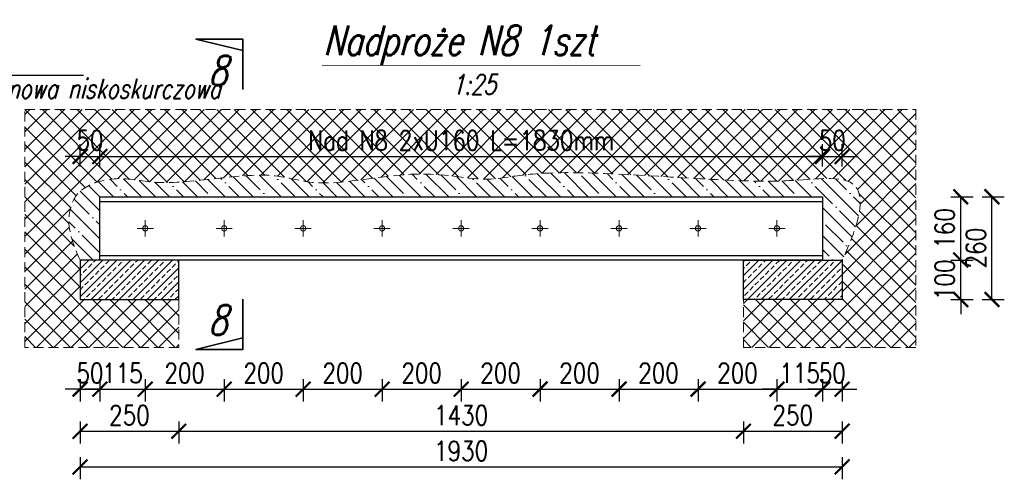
# Model space of a CAD drawing. Header units: millimetres. Extents: x 11984 to 50512, y -26688 to 13952.
# Tile 44 of 85: x 25690 to 25939, y 7661 to 7777. Entities that reach past the tile are written whole.
import ezdxf

# ---------------------------------------------------------------- set-up
doc = ezdxf.new("R2010")
doc.units = ezdxf.units.MM
doc.header["$MEASUREMENT"] = 0
doc.linetypes.add('HIDDEN', pattern=[9.525, 6.35, -3.175])
doc.layers.add('e-cad_opisy', color=7, linetype='Continuous')
doc.layers.add('RYS', color=2, linetype='Continuous')
for name, color, linetype, lineweight in [('e-cad_wymiary', 5, 'Continuous', 9), ('k-kreskowanie', 252, 'Continuous', 9), ('k-opis-blue', 161, 'Continuous', 35), ('k-opis-zbrojenia', 7, 'Continuous', 20), ('k-sciany', 4, 'Continuous', 30), ('k-widok', 1, 'Continuous', 20)]:
    doc.layers.add(name, color=color, linetype=linetype, lineweight=lineweight)
doc.styles.add('e-cad_1', font='simplex.shx', dxfattribs={"width": 0.8})
doc.styles.add('OPIS', font='simplex.shx', dxfattribs={"width": 0.85, "height": 15})
doc.styles.add('simplex15', font='simplex.shx', dxfattribs={"width": 0.75, "oblique": 15, "height": 10})
doc.dimstyles.new('e-cad_1_25_[cm]', dxfattribs={"dimscale": 2.5, "dimtxt": 2, "dimasz": 1.5, "dimexe": 1.25, "dimexo": 0.625, "dimtad": 1, "dimdec": 0, "dimlfac": 10, "dimrnd": 0.1, "dimdsep": 46, "dimtxsty": 'e-cad_1', "dimblk": 'ARCHTICK', "dimcen": 2.5, "dimclrd": 256, "dimclre": 256, "dimclrt": 7, "dimadec": 0, "dimazin": 0, "dimtfac": 1, "dimtdec": 0, "dimtix": 1, "dimtmove": 0, "dimatfit": 3, "dimfxl": 0, "dimarcsym": 0})
doc.dimstyles.new('LINIA', dxfattribs={"dimscale": 0.5, "dimtxt": 2.5, "dimasz": 10, "dimexe": 2.5, "dimexo": 5, "dimgap": 5, "dimtad": 1, "dimdec": 1, "dimdsep": 46, "dimtxsty": 'OPIS', "dimcen": 10, "dimadec": 0, "dimazin": 0, "dimtfac": 1, "dimtdec": 1, "dimtmove": 2, "dimatfit": 3, "dimfxl": 0, "dimtolj": 1, "dimtzin": 0, "dimarcsym": 0})

# ---------------------------------------------------------------- blocks, each defined once
blk = doc.blocks.new('_ArchTick')
at = {"color": 0, "linetype": 'ByBlock', "const_width": 0.15}
blk.add_lwpolyline([(-0.5, -0.5), (0.5, 0.5)], dxfattribs=at)
blk = doc.blocks.new('*D200')
at = {"layer": 'Defpoints', "color": 0}
for p in [(25709.84, 7742.35), (25709.84, 7732.14), (25704.84, 7716.14)]:
    blk.add_point(p, dxfattribs=at)
at = {"layer": 'e-cad_wymiary', "lineweight": -2}
for p, q in [((25704.84, 7739.85), (25704.84, 7745.47)), ((25709.84, 7739.85), (25709.84, 7745.47)), ((25704.84, 7742.35), (25701.09, 7742.35)), ((25704.84, 7742.35), (25709.84, 7742.35)), ((25709.84, 7742.35), (25713.59, 7742.35))]:
    blk.add_line(p, q, dxfattribs=at)
at = {"layer": 'e-cad_wymiary', "lineweight": -2, "xscale": 3.75, "yscale": 3.75, "zscale": 3.75}
blk.add_blockref('_ArchTick', (25704.84, 7742.35), dxfattribs=at)
at = {"layer": 'e-cad_wymiary', "lineweight": -2, "xscale": 3.75, "yscale": 3.75, "zscale": 3.75, "rotation": 180}
blk.add_blockref('_ArchTick', (25709.84, 7742.35), dxfattribs=at)
at = {"layer": 'e-cad_wymiary', "color": 7, "insert": (25707.34, 7746.41), "char_height": 5, "attachment_point": 5, "style": 'e-cad_1'}
blk.add_mtext('50', dxfattribs=at)
blk = doc.blocks.new('*D201')
at = {"layer": 'Defpoints', "color": 0}
for p in [(25892.84, 7742.35), (25709.84, 7732.14), (25892.84, 7732.14)]:
    blk.add_point(p, dxfattribs=at)
at = {"layer": 'e-cad_wymiary', "lineweight": -2}
for p, q in [((25709.84, 7739.85), (25709.84, 7745.47)), ((25892.84, 7739.85), (25892.84, 7745.47)), ((25709.84, 7742.35), (25892.84, 7742.35))]:
    blk.add_line(p, q, dxfattribs=at)
at = {"layer": 'e-cad_wymiary', "lineweight": -2, "xscale": 3.75, "yscale": 3.75, "zscale": 3.75, "rotation": 180}
blk.add_blockref('_ArchTick', (25709.84, 7742.35), dxfattribs=at)
at = {"layer": 'e-cad_wymiary', "lineweight": -2, "xscale": 3.75, "yscale": 3.75, "zscale": 3.75}
blk.add_blockref('_ArchTick', (25892.84, 7742.35), dxfattribs=at)
at = {"layer": 'e-cad_wymiary', "color": 7, "insert": (25801.34, 7746.41), "char_height": 5, "attachment_point": 5, "style": 'e-cad_1'}
blk.add_mtext('Nad N8 2xU160 L=1830mm', dxfattribs=at)
blk = doc.blocks.new('*D202')
at = {"layer": 'Defpoints', "color": 0}
for p in [(25897.84, 7742.35), (25892.84, 7732.14), (25897.84, 7716.14)]:
    blk.add_point(p, dxfattribs=at)
at = {"layer": 'e-cad_wymiary', "lineweight": -2}
for p, q in [((25892.84, 7739.85), (25892.84, 7745.47)), ((25897.84, 7739.85), (25897.84, 7745.47)), ((25892.84, 7742.35), (25889.09, 7742.35)), ((25892.84, 7742.35), (25897.84, 7742.35)), ((25897.84, 7742.35), (25901.59, 7742.35))]:
    blk.add_line(p, q, dxfattribs=at)
at = {"layer": 'e-cad_wymiary', "lineweight": -2, "xscale": 3.75, "yscale": 3.75, "zscale": 3.75}
blk.add_blockref('_ArchTick', (25892.84, 7742.35), dxfattribs=at)
at = {"layer": 'e-cad_wymiary', "lineweight": -2, "xscale": 3.75, "yscale": 3.75, "zscale": 3.75, "rotation": 180}
blk.add_blockref('_ArchTick', (25897.84, 7742.35), dxfattribs=at)
at = {"layer": 'e-cad_wymiary', "color": 7, "insert": (25895.34, 7746.41), "char_height": 5, "attachment_point": 5, "style": 'e-cad_1'}
blk.add_mtext('50', dxfattribs=at)
blk = doc.blocks.new('*D203')
at = {"layer": 'Defpoints', "color": 0}
for p in [(25704.84, 7706.14), (25729.84, 7706.14), (25729.84, 7672.79)]:
    blk.add_point(p, dxfattribs=at)
at = {"layer": 'e-cad_wymiary', "lineweight": -2}
for p, q in [((25704.84, 7675.29), (25704.84, 7669.66)), ((25729.84, 7675.29), (25729.84, 7669.66)), ((25704.84, 7672.79), (25729.84, 7672.79))]:
    blk.add_line(p, q, dxfattribs=at)
at = {"layer": 'e-cad_wymiary', "lineweight": -2, "xscale": 3.75, "yscale": 3.75, "zscale": 3.75, "rotation": 180}
blk.add_blockref('_ArchTick', (25704.84, 7672.79), dxfattribs=at)
at = {"layer": 'e-cad_wymiary', "lineweight": -2, "xscale": 3.75, "yscale": 3.75, "zscale": 3.75}
blk.add_blockref('_ArchTick', (25729.84, 7672.79), dxfattribs=at)
at = {"layer": 'e-cad_wymiary', "color": 7, "insert": (25717.34, 7676.85), "char_height": 5, "attachment_point": 5, "style": 'e-cad_1'}
blk.add_mtext('250', dxfattribs=at)
blk = doc.blocks.new('*D204')
at = {"layer": 'Defpoints', "color": 0}
for p in [(25729.84, 7706.14), (25872.84, 7706.14), (25872.84, 7672.79)]:
    blk.add_point(p, dxfattribs=at)
at = {"layer": 'e-cad_wymiary', "lineweight": -2}
for p, q in [((25729.84, 7675.29), (25729.84, 7669.66)), ((25872.84, 7675.29), (25872.84, 7669.66)), ((25729.84, 7672.79), (25872.84, 7672.79))]:
    blk.add_line(p, q, dxfattribs=at)
at = {"layer": 'e-cad_wymiary', "lineweight": -2, "xscale": 3.75, "yscale": 3.75, "zscale": 3.75, "rotation": 180}
blk.add_blockref('_ArchTick', (25729.84, 7672.79), dxfattribs=at)
at = {"layer": 'e-cad_wymiary', "lineweight": -2, "xscale": 3.75, "yscale": 3.75, "zscale": 3.75}
blk.add_blockref('_ArchTick', (25872.84, 7672.79), dxfattribs=at)
at = {"layer": 'e-cad_wymiary', "color": 7, "insert": (25801.34, 7676.85), "char_height": 5, "attachment_point": 5, "style": 'e-cad_1'}
blk.add_mtext('1430', dxfattribs=at)
blk = doc.blocks.new('*D205')
at = {"layer": 'Defpoints', "color": 0}
for p in [(25872.84, 7706.14), (25897.84, 7706.14), (25897.84, 7672.79)]:
    blk.add_point(p, dxfattribs=at)
at = {"layer": 'e-cad_wymiary', "lineweight": -2}
for p, q in [((25872.84, 7675.29), (25872.84, 7669.66)), ((25897.84, 7675.29), (25897.84, 7669.66)), ((25872.84, 7672.79), (25897.84, 7672.79))]:
    blk.add_line(p, q, dxfattribs=at)
at = {"layer": 'e-cad_wymiary', "lineweight": -2, "xscale": 3.75, "yscale": 3.75, "zscale": 3.75, "rotation": 180}
blk.add_blockref('_ArchTick', (25872.84, 7672.79), dxfattribs=at)
at = {"layer": 'e-cad_wymiary', "lineweight": -2, "xscale": 3.75, "yscale": 3.75, "zscale": 3.75}
blk.add_blockref('_ArchTick', (25897.84, 7672.79), dxfattribs=at)
at = {"layer": 'e-cad_wymiary', "color": 7, "insert": (25885.34, 7676.85), "char_height": 5, "attachment_point": 5, "style": 'e-cad_1'}
blk.add_mtext('250', dxfattribs=at)
blk = doc.blocks.new('*D206')
at = {"layer": 'Defpoints', "color": 0}
for p in [(25704.84, 7706.14), (25897.84, 7706.14), (25897.84, 7663.76)]:
    blk.add_point(p, dxfattribs=at)
at = {"layer": 'e-cad_wymiary', "lineweight": -2}
for p, q in [((25704.84, 7666.26), (25704.84, 7660.63)), ((25897.84, 7666.26), (25897.84, 7660.63)), ((25704.84, 7663.76), (25897.84, 7663.76))]:
    blk.add_line(p, q, dxfattribs=at)
at = {"layer": 'e-cad_wymiary', "lineweight": -2, "xscale": 3.75, "yscale": 3.75, "zscale": 3.75, "rotation": 180}
blk.add_blockref('_ArchTick', (25704.84, 7663.76), dxfattribs=at)
at = {"layer": 'e-cad_wymiary', "lineweight": -2, "xscale": 3.75, "yscale": 3.75, "zscale": 3.75}
blk.add_blockref('_ArchTick', (25897.84, 7663.76), dxfattribs=at)
at = {"layer": 'e-cad_wymiary', "color": 7, "insert": (25801.34, 7667.82), "char_height": 5, "attachment_point": 5, "style": 'e-cad_1'}
blk.add_mtext('1930', dxfattribs=at)
blk = doc.blocks.new('*D207')
at = {"layer": 'Defpoints', "color": 0}
for p in [(25897.84, 7716.14), (25927.87, 7716.14), (25897.84, 7706.14)]:
    blk.add_point(p, dxfattribs=at)
at = {"layer": 'e-cad_wymiary', "lineweight": -2}
for p, q in [((25927.87, 7716.14), (25927.87, 7719.89)), ((25925.37, 7716.14), (25931, 7716.14)), ((25927.87, 7706.14), (25927.87, 7716.14)), ((25925.37, 7706.14), (25931, 7706.14)), ((25927.87, 7706.14), (25927.87, 7702.39))]:
    blk.add_line(p, q, dxfattribs=at)
at = {"layer": 'e-cad_wymiary', "lineweight": -2, "xscale": 3.75, "yscale": 3.75, "zscale": 3.75}
for p, rotation in [((25927.87, 7716.14), 270), ((25927.87, 7706.14), 90)]:
    blk.add_blockref('_ArchTick', p, dxfattribs=dict(at, rotation=rotation))
at = {"layer": 'e-cad_wymiary', "color": 7, "insert": (25923.81, 7711.14), "char_height": 5, "attachment_point": 5, "rotation": 90, "style": 'e-cad_1'}
blk.add_mtext('100', dxfattribs=at)
blk = doc.blocks.new('*D208')
at = {"layer": 'Defpoints', "color": 0}
for p in [(25892.84, 7732.14), (25927.87, 7732.14), (25897.84, 7716.14)]:
    blk.add_point(p, dxfattribs=at)
at = {"layer": 'e-cad_wymiary', "lineweight": -2}
for p, q in [((25925.37, 7732.14), (25931, 7732.14)), ((25927.87, 7716.14), (25927.87, 7732.14)), ((25925.37, 7716.14), (25931, 7716.14))]:
    blk.add_line(p, q, dxfattribs=at)
at = {"layer": 'e-cad_wymiary', "lineweight": -2, "xscale": 3.75, "yscale": 3.75, "zscale": 3.75}
for p, rotation in [((25927.87, 7732.14), 90), ((25927.87, 7716.14), 270)]:
    blk.add_blockref('_ArchTick', p, dxfattribs=dict(at, rotation=rotation))
at = {"layer": 'e-cad_wymiary', "color": 7, "insert": (25923.81, 7724.14), "char_height": 5, "attachment_point": 5, "rotation": 90, "style": 'e-cad_1'}
blk.add_mtext('160', dxfattribs=at)
blk = doc.blocks.new('*D209')
at = {"layer": 'Defpoints', "color": 0}
for p in [(25892.84, 7732.14), (25935.79, 7732.14), (25897.84, 7706.14)]:
    blk.add_point(p, dxfattribs=at)
at = {"layer": 'e-cad_wymiary', "lineweight": -2}
for p, q in [((25933.29, 7732.14), (25938.91, 7732.14)), ((25935.79, 7706.14), (25935.79, 7732.14)), ((25933.29, 7706.14), (25938.91, 7706.14))]:
    blk.add_line(p, q, dxfattribs=at)
at = {"layer": 'e-cad_wymiary', "lineweight": -2, "xscale": 3.75, "yscale": 3.75, "zscale": 3.75}
for p, rotation in [((25935.79, 7732.14), 90), ((25935.79, 7706.14), 270)]:
    blk.add_blockref('_ArchTick', p, dxfattribs=dict(at, rotation=rotation))
at = {"layer": 'e-cad_wymiary', "color": 7, "insert": (25931.72, 7719.14), "char_height": 5, "attachment_point": 5, "rotation": 90, "style": 'e-cad_1'}
blk.add_mtext('260', dxfattribs=at)
blk = doc.blocks.new('*D216')
at = {"layer": 'Defpoints', "color": 0}
for p in [(25704.84, 7716.14), (25709.84, 7716.14), (25709.84, 7683.45)]:
    blk.add_point(p, dxfattribs=at)
at = {"layer": 'e-cad_wymiary', "lineweight": -2}
for p, q in [((25704.84, 7685.95), (25704.84, 7680.32)), ((25709.84, 7685.95), (25709.84, 7680.32)), ((25704.84, 7683.45), (25701.09, 7683.45)), ((25704.84, 7683.45), (25709.84, 7683.45)), ((25709.84, 7683.45), (25713.59, 7683.45))]:
    blk.add_line(p, q, dxfattribs=at)
at = {"layer": 'e-cad_wymiary', "lineweight": -2, "xscale": 3.75, "yscale": 3.75, "zscale": 3.75}
blk.add_blockref('_ArchTick', (25704.84, 7683.45), dxfattribs=at)
at = {"layer": 'e-cad_wymiary', "lineweight": -2, "xscale": 3.75, "yscale": 3.75, "zscale": 3.75, "rotation": 180}
blk.add_blockref('_ArchTick', (25709.84, 7683.45), dxfattribs=at)
at = {"layer": 'e-cad_wymiary', "color": 7, "insert": (25707.34, 7687.51), "char_height": 5, "attachment_point": 5, "style": 'e-cad_1'}
blk.add_mtext('50', dxfattribs=at)
blk = doc.blocks.new('*D217')
at = {"layer": 'Defpoints', "color": 0}
for p in [(25721.34, 7722.08), (25709.84, 7716.14), (25721.34, 7683.45)]:
    blk.add_point(p, dxfattribs=at)
at = {"layer": 'e-cad_wymiary', "lineweight": -2}
for p, q in [((25709.84, 7685.95), (25709.84, 7680.32)), ((25721.34, 7685.95), (25721.34, 7680.32)), ((25709.84, 7683.45), (25706.09, 7683.45)), ((25709.84, 7683.45), (25721.34, 7683.45)), ((25721.34, 7683.45), (25725.09, 7683.45))]:
    blk.add_line(p, q, dxfattribs=at)
at = {"layer": 'e-cad_wymiary', "lineweight": -2, "xscale": 3.75, "yscale": 3.75, "zscale": 3.75}
blk.add_blockref('_ArchTick', (25709.84, 7683.45), dxfattribs=at)
at = {"layer": 'e-cad_wymiary', "lineweight": -2, "xscale": 3.75, "yscale": 3.75, "zscale": 3.75, "rotation": 180}
blk.add_blockref('_ArchTick', (25721.34, 7683.45), dxfattribs=at)
at = {"layer": 'e-cad_wymiary', "color": 7, "insert": (25715.59, 7687.51), "char_height": 5, "attachment_point": 5, "style": 'e-cad_1'}
blk.add_mtext('115', dxfattribs=at)
blk = doc.blocks.new('*D218')
at = {"layer": 'Defpoints', "color": 0}
for p in [(25721.34, 7722.08), (25741.34, 7722.08), (25741.34, 7683.45)]:
    blk.add_point(p, dxfattribs=at)
at = {"layer": 'e-cad_wymiary', "lineweight": -2}
for p, q in [((25721.34, 7685.95), (25721.34, 7680.32)), ((25741.34, 7685.95), (25741.34, 7680.32)), ((25721.34, 7683.45), (25741.34, 7683.45))]:
    blk.add_line(p, q, dxfattribs=at)
at = {"layer": 'e-cad_wymiary', "lineweight": -2, "xscale": 3.75, "yscale": 3.75, "zscale": 3.75, "rotation": 180}
blk.add_blockref('_ArchTick', (25721.34, 7683.45), dxfattribs=at)
at = {"layer": 'e-cad_wymiary', "lineweight": -2, "xscale": 3.75, "yscale": 3.75, "zscale": 3.75}
blk.add_blockref('_ArchTick', (25741.34, 7683.45), dxfattribs=at)
at = {"layer": 'e-cad_wymiary', "color": 7, "insert": (25731.34, 7687.51), "char_height": 5, "attachment_point": 5, "style": 'e-cad_1'}
blk.add_mtext('200', dxfattribs=at)
blk = doc.blocks.new('*D219')
at = {"layer": 'Defpoints', "color": 0}
for p in [(25741.34, 7722.08), (25761.34, 7722.08), (25761.34, 7683.45)]:
    blk.add_point(p, dxfattribs=at)
at = {"layer": 'e-cad_wymiary', "lineweight": -2}
for p, q in [((25741.34, 7685.95), (25741.34, 7680.32)), ((25761.34, 7685.95), (25761.34, 7680.32)), ((25741.34, 7683.45), (25761.34, 7683.45))]:
    blk.add_line(p, q, dxfattribs=at)
at = {"layer": 'e-cad_wymiary', "lineweight": -2, "xscale": 3.75, "yscale": 3.75, "zscale": 3.75, "rotation": 180}
blk.add_blockref('_ArchTick', (25741.34, 7683.45), dxfattribs=at)
at = {"layer": 'e-cad_wymiary', "lineweight": -2, "xscale": 3.75, "yscale": 3.75, "zscale": 3.75}
blk.add_blockref('_ArchTick', (25761.34, 7683.45), dxfattribs=at)
at = {"layer": 'e-cad_wymiary', "color": 7, "insert": (25751.34, 7687.51), "char_height": 5, "attachment_point": 5, "style": 'e-cad_1'}
blk.add_mtext('200', dxfattribs=at)
blk = doc.blocks.new('*D220')
at = {"layer": 'Defpoints', "color": 0}
for p in [(25761.34, 7722.08), (25781.34, 7722.08), (25781.34, 7683.45)]:
    blk.add_point(p, dxfattribs=at)
at = {"layer": 'e-cad_wymiary', "lineweight": -2}
for p, q in [((25761.34, 7685.95), (25761.34, 7680.32)), ((25781.34, 7685.95), (25781.34, 7680.32)), ((25761.34, 7683.45), (25781.34, 7683.45))]:
    blk.add_line(p, q, dxfattribs=at)
at = {"layer": 'e-cad_wymiary', "lineweight": -2, "xscale": 3.75, "yscale": 3.75, "zscale": 3.75, "rotation": 180}
blk.add_blockref('_ArchTick', (25761.34, 7683.45), dxfattribs=at)
at = {"layer": 'e-cad_wymiary', "lineweight": -2, "xscale": 3.75, "yscale": 3.75, "zscale": 3.75}
blk.add_blockref('_ArchTick', (25781.34, 7683.45), dxfattribs=at)
at = {"layer": 'e-cad_wymiary', "color": 7, "insert": (25771.34, 7687.51), "char_height": 5, "attachment_point": 5, "style": 'e-cad_1'}
blk.add_mtext('200', dxfattribs=at)
blk = doc.blocks.new('*D221')
at = {"layer": 'Defpoints', "color": 0}
for p in [(25781.34, 7722.08), (25801.34, 7722.08), (25801.34, 7683.45)]:
    blk.add_point(p, dxfattribs=at)
at = {"layer": 'e-cad_wymiary', "lineweight": -2}
for p, q in [((25781.34, 7685.95), (25781.34, 7680.32)), ((25801.34, 7685.95), (25801.34, 7680.32)), ((25781.34, 7683.45), (25801.34, 7683.45))]:
    blk.add_line(p, q, dxfattribs=at)
at = {"layer": 'e-cad_wymiary', "lineweight": -2, "xscale": 3.75, "yscale": 3.75, "zscale": 3.75, "rotation": 180}
blk.add_blockref('_ArchTick', (25781.34, 7683.45), dxfattribs=at)
at = {"layer": 'e-cad_wymiary', "lineweight": -2, "xscale": 3.75, "yscale": 3.75, "zscale": 3.75}
blk.add_blockref('_ArchTick', (25801.34, 7683.45), dxfattribs=at)
at = {"layer": 'e-cad_wymiary', "color": 7, "insert": (25791.34, 7687.51), "char_height": 5, "attachment_point": 5, "style": 'e-cad_1'}
blk.add_mtext('200', dxfattribs=at)
blk = doc.blocks.new('*D222')
at = {"layer": 'Defpoints', "color": 0}
for p in [(25801.34, 7722.08), (25821.34, 7722.08), (25821.34, 7683.45)]:
    blk.add_point(p, dxfattribs=at)
at = {"layer": 'e-cad_wymiary', "lineweight": -2}
for p, q in [((25801.34, 7685.95), (25801.34, 7680.32)), ((25821.34, 7685.95), (25821.34, 7680.32)), ((25801.34, 7683.45), (25821.34, 7683.45))]:
    blk.add_line(p, q, dxfattribs=at)
at = {"layer": 'e-cad_wymiary', "lineweight": -2, "xscale": 3.75, "yscale": 3.75, "zscale": 3.75, "rotation": 180}
blk.add_blockref('_ArchTick', (25801.34, 7683.45), dxfattribs=at)
at = {"layer": 'e-cad_wymiary', "lineweight": -2, "xscale": 3.75, "yscale": 3.75, "zscale": 3.75}
blk.add_blockref('_ArchTick', (25821.34, 7683.45), dxfattribs=at)
at = {"layer": 'e-cad_wymiary', "color": 7, "insert": (25811.34, 7687.51), "char_height": 5, "attachment_point": 5, "style": 'e-cad_1'}
blk.add_mtext('200', dxfattribs=at)
blk = doc.blocks.new('*D195')
at = {"layer": 'Defpoints', "color": 0}
for p in [(25821.34, 7722.08), (25841.34, 7722.08), (25841.34, 7683.45)]:
    blk.add_point(p, dxfattribs=at)
at = {"layer": 'e-cad_wymiary', "lineweight": -2}
for p, q in [((25821.34, 7685.95), (25821.34, 7680.32)), ((25841.34, 7685.95), (25841.34, 7680.32)), ((25821.34, 7683.45), (25841.34, 7683.45))]:
    blk.add_line(p, q, dxfattribs=at)
at = {"layer": 'e-cad_wymiary', "lineweight": -2, "xscale": 3.75, "yscale": 3.75, "zscale": 3.75, "rotation": 180}
blk.add_blockref('_ArchTick', (25821.34, 7683.45), dxfattribs=at)
at = {"layer": 'e-cad_wymiary', "lineweight": -2, "xscale": 3.75, "yscale": 3.75, "zscale": 3.75}
blk.add_blockref('_ArchTick', (25841.34, 7683.45), dxfattribs=at)
at = {"layer": 'e-cad_wymiary', "color": 7, "insert": (25831.34, 7687.51), "char_height": 5, "attachment_point": 5, "style": 'e-cad_1'}
blk.add_mtext('200', dxfattribs=at)
blk = doc.blocks.new('*D196')
at = {"layer": 'Defpoints', "color": 0}
for p in [(25841.34, 7722.08), (25861.34, 7722.08), (25861.34, 7683.45)]:
    blk.add_point(p, dxfattribs=at)
at = {"layer": 'e-cad_wymiary', "lineweight": -2}
for p, q in [((25841.34, 7685.95), (25841.34, 7680.32)), ((25861.34, 7685.95), (25861.34, 7680.32)), ((25841.34, 7683.45), (25861.34, 7683.45))]:
    blk.add_line(p, q, dxfattribs=at)
at = {"layer": 'e-cad_wymiary', "lineweight": -2, "xscale": 3.75, "yscale": 3.75, "zscale": 3.75, "rotation": 180}
blk.add_blockref('_ArchTick', (25841.34, 7683.45), dxfattribs=at)
at = {"layer": 'e-cad_wymiary', "lineweight": -2, "xscale": 3.75, "yscale": 3.75, "zscale": 3.75}
blk.add_blockref('_ArchTick', (25861.34, 7683.45), dxfattribs=at)
at = {"layer": 'e-cad_wymiary', "color": 7, "insert": (25851.34, 7687.51), "char_height": 5, "attachment_point": 5, "style": 'e-cad_1'}
blk.add_mtext('200', dxfattribs=at)
blk = doc.blocks.new('*D197')
at = {"layer": 'Defpoints', "color": 0}
for p in [(25861.34, 7722.08), (25881.34, 7722.08), (25881.34, 7683.45)]:
    blk.add_point(p, dxfattribs=at)
at = {"layer": 'e-cad_wymiary', "lineweight": -2}
for p, q in [((25861.34, 7685.95), (25861.34, 7680.32)), ((25881.34, 7685.95), (25881.34, 7680.32)), ((25861.34, 7683.45), (25881.34, 7683.45))]:
    blk.add_line(p, q, dxfattribs=at)
at = {"layer": 'e-cad_wymiary', "lineweight": -2, "xscale": 3.75, "yscale": 3.75, "zscale": 3.75, "rotation": 180}
blk.add_blockref('_ArchTick', (25861.34, 7683.45), dxfattribs=at)
at = {"layer": 'e-cad_wymiary', "lineweight": -2, "xscale": 3.75, "yscale": 3.75, "zscale": 3.75}
blk.add_blockref('_ArchTick', (25881.34, 7683.45), dxfattribs=at)
at = {"layer": 'e-cad_wymiary', "color": 7, "insert": (25871.34, 7687.51), "char_height": 5, "attachment_point": 5, "style": 'e-cad_1'}
blk.add_mtext('200', dxfattribs=at)
blk = doc.blocks.new('*D198')
at = {"layer": 'Defpoints', "color": 0}
for p in [(25881.34, 7722.08), (25892.84, 7722.08), (25892.84, 7683.45)]:
    blk.add_point(p, dxfattribs=at)
at = {"layer": 'e-cad_wymiary', "lineweight": -2}
for p, q in [((25881.34, 7685.95), (25881.34, 7680.32)), ((25892.84, 7685.95), (25892.84, 7680.32)), ((25881.34, 7683.45), (25877.59, 7683.45)), ((25881.34, 7683.45), (25892.84, 7683.45)), ((25892.84, 7683.45), (25896.59, 7683.45))]:
    blk.add_line(p, q, dxfattribs=at)
at = {"layer": 'e-cad_wymiary', "lineweight": -2, "xscale": 3.75, "yscale": 3.75, "zscale": 3.75}
blk.add_blockref('_ArchTick', (25881.34, 7683.45), dxfattribs=at)
at = {"layer": 'e-cad_wymiary', "lineweight": -2, "xscale": 3.75, "yscale": 3.75, "zscale": 3.75, "rotation": 180}
blk.add_blockref('_ArchTick', (25892.84, 7683.45), dxfattribs=at)
at = {"layer": 'e-cad_wymiary', "color": 7, "insert": (25887.09, 7687.51), "char_height": 5, "attachment_point": 5, "style": 'e-cad_1'}
blk.add_mtext('115', dxfattribs=at)
blk = doc.blocks.new('*D199')
at = {"layer": 'Defpoints', "color": 0}
for p in [(25892.84, 7722.08), (25897.84, 7716.14), (25897.84, 7683.45)]:
    blk.add_point(p, dxfattribs=at)
at = {"layer": 'e-cad_wymiary', "lineweight": -2}
for p, q in [((25892.84, 7685.95), (25892.84, 7680.32)), ((25897.84, 7685.95), (25897.84, 7680.32)), ((25892.84, 7683.45), (25889.09, 7683.45)), ((25892.84, 7683.45), (25897.84, 7683.45)), ((25897.84, 7683.45), (25901.59, 7683.45))]:
    blk.add_line(p, q, dxfattribs=at)
at = {"layer": 'e-cad_wymiary', "lineweight": -2, "xscale": 3.75, "yscale": 3.75, "zscale": 3.75}
blk.add_blockref('_ArchTick', (25892.84, 7683.45), dxfattribs=at)
at = {"layer": 'e-cad_wymiary', "lineweight": -2, "xscale": 3.75, "yscale": 3.75, "zscale": 3.75, "rotation": 180}
blk.add_blockref('_ArchTick', (25897.84, 7683.45), dxfattribs=at)
at = {"layer": 'e-cad_wymiary', "color": 7, "insert": (25895.34, 7687.51), "char_height": 5, "attachment_point": 5, "style": 'e-cad_1'}
blk.add_mtext('50', dxfattribs=at)

msp = doc.modelspace()

# ---------------------------------------------------------------- hatches: boundary and pattern name
at = {"layer": 'k-kreskowanie'}
h = msp.add_hatch(dxfattribs=at)
h.set_pattern_fill('ANSI37', color=256, scale=25, style=0)
h.set_pattern_definition([(45, (-3346.305, -1980.1727), (-2.2097087, 2.2097087), []), (135, (-3346.305, -1980.1727), (-2.2097087, -2.2097087), [])])
edge = h.paths.add_edge_path()
edge.add_line((25690.87, 7694.03), (25690.87, 7754.2))
edge.add_line((25690.87, 7754.2), (25916.47, 7754.2))
edge.add_line((25916.47, 7754.2), (25916.47, 7694.03))
edge.add_line((25916.47, 7694.03), (25872.84, 7694.03))
edge.add_line((25872.84, 7694.03), (25872.84, 7706.14))
edge.add_line((25872.84, 7706.14), (25897.84, 7706.14))
edge.add_line((25897.84, 7706.14), (25897.84, 7716.14))
edge.add_spline(control_points=[(25897.84, 7716.14), (25907.11, 7735.44), (25893.42, 7737.87), (25882.03, 7734.8), (25820.54, 7739.92), (25808.77, 7735.05), (25792.52, 7739.4), (25768.42, 7734.84), (25759.47, 7736.36), (25752.51, 7738.2), (25737.87, 7736.6), (25723.92, 7735.08), (25714.8, 7737.64), (25704.73, 7734.84), (25701.85, 7729.16), (25701.69, 7723), (25704.84, 7716.14)], knot_values=[0, 0, 0, 0, 1, 2, 3, 4, 5, 6, 7, 8, 9, 10, 11, 12, 13, 14, 14, 14, 14], degree=3, periodic=0)
edge.add_line((25704.84, 7716.14), (25704.84, 7706.14))
edge.add_line((25704.84, 7706.14), (25729.84, 7706.14))
edge.add_line((25729.84, 7706.14), (25729.84, 7694.03))
edge.add_line((25729.84, 7694.03), (25690.87, 7694.03))
edge = h.paths.add_edge_path()
edge.add_line((25613.01, 7754.2), (25656.01, 7754.2))
edge.add_line((25656.01, 7754.2), (25656.01, 7735.72))
edge.add_spline(control_points=[(25656.01, 7735.72), (25652.53, 7737.05), (25650.06, 7739.65), (25646.2, 7735.05), (25622.4, 7738.65), (25616.93, 7741.05), (25613.01, 7735.76)], knot_values=[0, 0, 0, 0, 1, 2, 3, 4, 4, 4, 4], degree=3, periodic=0)
edge.add_line((25613.01, 7735.76), (25613.01, 7754.2))
h.paths.add_polyline_path([(25621.51, 7716.14), (25647.51, 7716.14), (25647.51, 7724.14), (25621.51, 7724.14)])
h.paths.add_polyline_path([(25621.51, 7724.14), (25621.51, 7732.14), (25647.51, 7732.14), (25647.51, 7724.14)])
h.paths.add_polyline_path([(25844.97, 7742.66), (25757.71, 7742.66), (25757.71, 7750.16), (25844.97, 7750.16)], flags=24)
h.paths.add_polyline_path([(25711.83, 7742.66), (25702.85, 7742.66), (25702.85, 7750.16), (25711.83, 7750.16)], flags=24)
h.paths.add_polyline_path([(25899.83, 7742.66), (25890.85, 7742.66), (25890.85, 7750.16), (25899.83, 7750.16)], flags=24)
h.paths.add_polyline_path([(25640.9, 7743.66), (25628.12, 7743.66), (25628.12, 7751.16), (25640.9, 7751.16)], flags=24)
h.paths.add_polyline_path([(25618.5, 7743.66), (25609.52, 7743.66), (25609.52, 7751.16), (25618.5, 7751.16)], flags=9)
h.paths.add_polyline_path([(25659.5, 7743.66), (25650.52, 7743.66), (25650.52, 7751.16), (25659.5, 7751.16)], flags=9)
h = msp.add_hatch(dxfattribs=at)
h.set_pattern_fill('ANSI35', color=256, scale=20, angle=90, style=0)
h.set_pattern_definition([(135, (28362.3495, 8102.473), (-3.535534, -3.535534), []), (135, (28362.3495, 8106.0083), (-3.535534, -3.535534), [6.25, -1.25, 0, -1.25])])
edge = h.paths.add_edge_path()
edge.add_spline(control_points=[(25704.84, 7716.14), (25701.69, 7723), (25701.85, 7729.16), (25704.73, 7734.84), (25714.8, 7737.64), (25723.92, 7735.08), (25737.87, 7736.6), (25752.51, 7738.2), (25759.47, 7736.36), (25768.42, 7734.84), (25792.52, 7739.4), (25808.77, 7735.05), (25820.54, 7739.92), (25882.03, 7734.8), (25893.42, 7737.87), (25907.11, 7735.44), (25897.84, 7716.14)], knot_values=[0, 0, 0, 0, 1, 2, 3, 4, 5, 6, 7, 8, 9, 10, 11, 12, 13, 14, 14, 14, 14], degree=3, periodic=0)
edge.add_line((25897.84, 7716.14), (25892.84, 7716.14))
edge.add_line((25892.84, 7716.14), (25892.84, 7732.14))
edge.add_line((25892.84, 7732.14), (25709.84, 7732.14))
edge.add_line((25709.84, 7732.14), (25709.84, 7716.14))
edge.add_line((25709.84, 7716.14), (25704.84, 7716.14))
edge = h.paths.add_edge_path()
edge.add_line((25613.01, 7732.14), (25613.01, 7735.76))
edge.add_spline(control_points=[(25613.01, 7735.76), (25616.93, 7741.05), (25622.4, 7738.65), (25646.2, 7735.05), (25650.06, 7739.65), (25652.53, 7737.05), (25656.01, 7735.72)], knot_values=[0, 0, 0, 0, 1, 2, 3, 4, 4, 4, 4], degree=3, periodic=0)
edge.add_line((25656.01, 7735.72), (25656.01, 7732.14))
edge.add_line((25656.01, 7732.14), (25613.01, 7732.14))
at = {"layer": 'k-kreskowanie', "ltscale": 25}
h = msp.add_hatch(dxfattribs=at)
h.set_pattern_fill('ANSI33', color=256, scale=10)
h.set_pattern_definition([(45, (-3346.3048, -1980.1727), (-1.76776695, 1.76776695), []), (45, (-3344.537, -1980.1727), (-1.76776695, 1.76776695), [1.25, -0.625])])
h.paths.add_polyline_path([(25729.84, 7706.14), (25704.84, 7706.14), (25704.84, 7716.14), (25729.84, 7716.14)])
h.paths.add_polyline_path([(25872.84, 7706.14), (25872.84, 7716.14), (25897.84, 7716.14), (25897.84, 7706.14)])

# ---------------------------------------------------------------- linework, layer by layer
at = {"layer": 'k-opis-blue'}
for points in [[(25746.09, 7759.32), (25746.09, 7772.04), (25734.2, 7772.04), (25746.09, 7769.15)], [(25746.09, 7706.22), (25746.09, 7693.51), (25734.2, 7693.51), (25746.09, 7696.4)]]:
    msp.add_lwpolyline(points, dxfattribs=at)
at = {"layer": 'k-sciany'}
for points in [[(25729.84, 7716.14), (25704.84, 7716.14), (25704.84, 7706.14), (25729.84, 7706.14), (25729.84, 7716.14)], [(25872.84, 7716.14), (25897.84, 7716.14), (25897.84, 7706.14), (25872.84, 7706.14), (25872.84, 7716.14)]]:
    msp.add_lwpolyline(points, dxfattribs=at)
at = {"layer": 'k-widok', "ltscale": 0.1}
msp.add_line((25766.16, 7765.48), (25846.71, 7765.41), dxfattribs=at)
at = {"layer": 'k-widok'}
for p, q in [((25721.34, 7726.21), (25721.34, 7722.08)), ((25741.34, 7726.21), (25741.34, 7722.08)), ((25761.34, 7726.21), (25761.34, 7722.08)), ((25781.34, 7726.21), (25781.34, 7722.08)), ((25801.34, 7726.21), (25801.34, 7722.08)), ((25821.34, 7726.21), (25821.34, 7722.08)), ((25841.34, 7726.21), (25841.34, 7722.08)), ((25861.34, 7726.21), (25861.34, 7722.08)), ((25881.34, 7726.21), (25881.34, 7722.08)), ((25719.27, 7724.14), (25723.4, 7724.14)), ((25739.27, 7724.14), (25743.4, 7724.14)), ((25759.27, 7724.14), (25763.4, 7724.14)), ((25779.27, 7724.14), (25783.4, 7724.14)), ((25799.27, 7724.14), (25803.4, 7724.14)), ((25823.4, 7724.14), (25819.27, 7724.14)), ((25843.4, 7724.14), (25839.27, 7724.14)), ((25863.4, 7724.14), (25859.27, 7724.14)), ((25883.4, 7724.14), (25879.27, 7724.14))]:
    msp.add_line(p, q, dxfattribs=at)
at = {"layer": 'k-widok', "linetype": 'HIDDEN', "ltscale": 0.4}
msp.add_lwpolyline([(25729.84, 7706.14), (25729.84, 7694.03), (25690.87, 7694.03), (25690.87, 7754.2), (25916.47, 7754.2), (25916.47, 7694.03), (25872.84, 7694.03), (25872.84, 7706.14)], dxfattribs=at)
at = {"layer": 'k-widok'}
for centre in [(25721.34, 7724.14), (25741.34, 7724.14), (25761.34, 7724.14), (25781.34, 7724.14), (25801.34, 7724.14), (25821.34, 7724.14), (25841.34, 7724.14), (25861.34, 7724.14), (25881.34, 7724.14)]:
    msp.add_circle(centre, 0.663, dxfattribs=at)
at = {"layer": 'k-widok', "linetype": 'HIDDEN', "ltscale": 0.4}
msp.add_open_spline([(25704.84, 7716.14), (25701.69, 7723), (25701.85, 7729.16), (25704.73, 7734.84), (25714.8, 7737.64), (25723.92, 7735.08), (25737.87, 7736.6), (25752.51, 7738.2), (25759.47, 7736.36), (25768.42, 7734.84), (25792.52, 7739.4), (25808.77, 7735.05), (25820.54, 7739.92), (25882.03, 7734.8), (25893.42, 7737.87), (25907.11, 7735.44), (25897.84, 7716.14)], degree=3, dxfattribs=at)
at = {"layer": 'RYS'}
for p, q in [((25709.84, 7730.97), (25892.84, 7730.97)), ((25709.84, 7717.32), (25892.84, 7717.32))]:
    msp.add_line(p, q, dxfattribs=at)
msp.add_lwpolyline([(25709.84, 7732.14), (25892.84, 7732.14), (25892.84, 7716.14), (25709.84, 7716.14)], close=True, dxfattribs=at)

# ---------------------------------------------------------------- texts
at = {"layer": 'e-cad_opisy', "char_height": 5, "style": 'simplex15'}
for s, insert, width, attachment_point in [('Nadlewka betonowa niskoskurczowa', (25649.77, 7757.04), 90.3162, 7), ('1:25', (25798.92, 7763.07), 89.8162, 1)]:
    msp.add_mtext(s, dxfattribs=dict(at, insert=insert, width=width, attachment_point=attachment_point))
at = {"layer": 'k-opis-blue', "char_height": 7.5, "attachment_point": 1, "style": 'simplex15'}
for s, insert, width in [('Nadproże N8 1szt', (25766.46, 7775.47), 122.0413), ('8', (25737.33, 7767.86), 8.5014), ('8', (25737.33, 7704.72), 8.5014)]:
    msp.add_mtext(s, dxfattribs=dict(at, insert=insert, width=width))

# ---------------------------------------------------------------- dimensions: what is measured, and where the dimension line sits
at = {"layer": 'e-cad_wymiary'}
dim = msp.add_linear_dim(base=(25892.84, 7742.35), p1=(25709.84, 7732.14), p2=(25892.84, 7732.14), text='Nad N8 2xU160 L=1830mm', dimstyle='e-cad_1_25_[cm]', override={"dimtmove": 1}, dxfattribs=at)
dim.commit()
dim.dimension.update_dxf_attribs({"geometry": '*D201', "text_midpoint": (25801.34, 7746.41)})
for base, p1, p2, picture, middle in [((25709.84, 7742.35), (25704.84, 7716.14), (25709.84, 7732.14), '*D200', (25707.34, 7746.41)), ((25709.84, 7683.45), (25704.84, 7716.14), (25709.84, 7716.14), '*D216', (25707.34, 7687.51)), ((25729.84, 7672.79), (25704.84, 7706.14), (25729.84, 7706.14), '*D203', (25717.34, 7676.85)), ((25897.84, 7663.76), (25704.84, 7706.14), (25897.84, 7706.14), '*D206', (25801.34, 7667.82))]:
    dim = msp.add_linear_dim(base=base, p1=p1, p2=p2, dimstyle='e-cad_1_25_[cm]', dxfattribs=at)
    dim.commit()
    dim.dimension.update_dxf_attribs({"geometry": picture, "text_midpoint": middle})
for base, p1, p2, picture, middle in [((25897.84, 7742.35), (25892.84, 7732.14), (25897.84, 7716.14), '*D202', (25895.34, 7746.41)), ((25721.34, 7683.45), (25709.84, 7716.14), (25721.34, 7722.08), '*D217', (25715.59, 7687.51)), ((25741.34, 7683.45), (25721.34, 7722.08), (25741.34, 7722.08), '*D218', (25731.34, 7687.51)), ((25761.34, 7683.45), (25741.34, 7722.08), (25761.34, 7722.08), '*D219', (25751.34, 7687.51)), ((25781.34, 7683.45), (25761.34, 7722.08), (25781.34, 7722.08), '*D220', (25771.34, 7687.51)), ((25801.34, 7683.45), (25781.34, 7722.08), (25801.34, 7722.08), '*D221', (25791.34, 7687.51)), ((25821.34, 7683.45), (25801.34, 7722.08), (25821.34, 7722.08), '*D222', (25811.34, 7687.51)), ((25841.34, 7683.45), (25821.34, 7722.08), (25841.34, 7722.08), '*D195', (25831.34, 7687.51)), ((25861.34, 7683.45), (25841.34, 7722.08), (25861.34, 7722.08), '*D196', (25851.34, 7687.51)), ((25881.34, 7683.45), (25861.34, 7722.08), (25881.34, 7722.08), '*D197', (25871.34, 7687.51)), ((25892.84, 7683.45), (25881.34, 7722.08), (25892.84, 7722.08), '*D198', (25887.09, 7687.51)), ((25897.84, 7683.45), (25892.84, 7722.08), (25897.84, 7716.14), '*D199', (25895.34, 7687.51)), ((25872.84, 7672.79), (25729.84, 7706.14), (25872.84, 7706.14), '*D204', (25801.34, 7676.85)), ((25897.84, 7672.79), (25872.84, 7706.14), (25897.84, 7706.14), '*D205', (25885.34, 7676.85))]:
    dim = msp.add_linear_dim(base=base, p1=p1, p2=p2, dimstyle='e-cad_1_25_[cm]', override={"dimtmove": 1}, dxfattribs=at)
    dim.commit()
    dim.dimension.update_dxf_attribs({"geometry": picture, "text_midpoint": middle})
dim = msp.add_linear_dim(base=(25927.87, 7732.14), p1=(25897.84, 7716.14), p2=(25892.84, 7732.14), angle=90, dimstyle='e-cad_1_25_[cm]', override={"dimtmove": 1}, dxfattribs=at)
dim.commit()
dim.dimension.update_dxf_attribs({"geometry": '*D208', "text_midpoint": (25923.81, 7724.14)})
for base, p2, picture, middle in [((25935.79, 7732.14), (25892.84, 7732.14), '*D209', (25931.72, 7719.14)), ((25927.87, 7716.14), (25897.84, 7716.14), '*D207', (25923.81, 7711.14))]:
    dim = msp.add_linear_dim(base=base, p1=(25897.84, 7706.14), p2=p2, angle=90, dimstyle='e-cad_1_25_[cm]', dxfattribs=at)
    dim.commit()
    dim.dimension.update_dxf_attribs({"geometry": picture, "text_midpoint": middle})

# ---------------------------------------------------------------- leaders
at = {"layer": 'k-opis-zbrojenia'}
msp.add_leader([(25619.68, 7734.14), (25647.76, 7762.91), (25705.75, 7762.91)], dimstyle='LINIA', dxfattribs=at)

doc.saveas('drawing.dxf')
